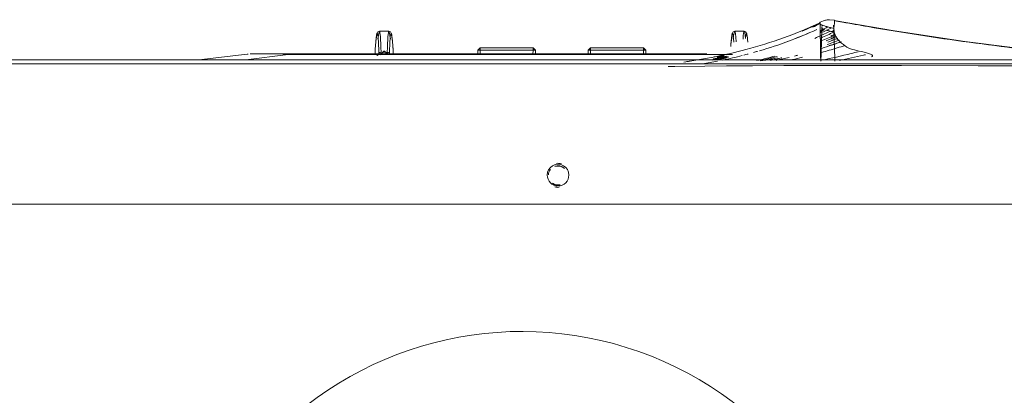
# Model space of a CAD drawing. Header units: millimetres. Extents: x -121 to 87583, y 4737 to 43333.
# Tile 9 of 61: x 41362 to 41567, y 36039 to 36117. Entities that reach past the tile are written whole.
import ezdxf

# ---------------------------------------------------------------- set-up
doc = ezdxf.new("R2010")
doc.units = ezdxf.units.MM
doc.linetypes.add('ADSK_Скрыто', pattern=[300, 150, -150])
for name, color, linetype, lineweight in [('A-DETL-____-HDLN', 90, 'ADSK_Скрыто', 9), ('G-XREF-____-OTLN', 8, 'Continuous', 9), ('M-EQPM-____-OTLN', 50, 'Continuous', 20)]:
    doc.layers.add(name, color=color, linetype=linetype, lineweight=lineweight)

# ---------------------------------------------------------------- blocks, each defined once
blk = doc.blocks.new('City Class FR - City Class F_iam-1558930-В_Этаж 01_Водопровод')
at = {"layer": 'A-DETL-____-HDLN'}
for p, q in [((47.19, -276.83), (47.21, -276.83)), ((47.3, -276.82), (47.3, -276.75)), ((-72.43, -282.56), (-72.44, -282.52)), ((-72.43, -282.62), (-72.43, -282.59)), ((-72.43, -282.68), (-72.43, -282.65)), ((-72, -283.56), (-72, -283.59))]:
    blk.add_line(p, q, dxfattribs=at)
at = {"layer": 'A-DETL-____-HDLN', "flags": 128}
for points in [[(18.72, -277.46), (18.72, -277.46), (18.73, -277.46), (18.73, -277.46), (18.73, -277.46), (18.74, -277.46), (18.74, -277.46)], [(18.78, -277.46), (18.77, -277.46), (18.77, -277.46), (18.76, -277.46), (18.76, -277.46), (18.76, -277.46), (18.76, -277.46)], [(17.27, -281.16), (17.24, -281.07), (17.22, -280.97), (17.19, -280.86)], [(20.25, -281.15), (20.28, -281.06), (20.3, -280.96), (20.32, -280.85)], [(-56.73, -281.32), (-56.76, -281.23), (-56.78, -281.13), (-56.81, -281.02)], [(-53.75, -281.31), (-53.72, -281.22), (-53.7, -281.12), (-53.68, -281.01)], [(-73.47, -284.19), (-73.55, -284.2), (-73.63, -284.21), (-73.71, -284.22), (-73.78, -284.22), (-73.86, -284.23)]]:
    blk.add_lwpolyline(points, dxfattribs=at)
at = {"layer": 'A-DETL-____-HDLN'}
for points in [[(47.18, -276.82), (47.15, -276.83), (47.12, -276.83), (47.08, -276.83)], [(47.24, -276.82), (47.24, -276.82), (47.23, -276.82), (47.21, -276.83)], [(38.72, -276.89), (38.73, -276.89), (38.73, -276.88), (38.74, -276.87)], [(-72.86, -282.2), (-72.89, -282.19), (-72.92, -282.18), (-72.96, -282.17)], [(-72.58, -282.34), (-72.6, -282.32), (-72.63, -282.3), (-72.67, -282.29)], [(-72.52, -282.38), (-72.54, -282.36), (-72.56, -282.35), (-72.58, -282.34)], [(-72.46, -282.45), (-72.47, -282.44), (-72.47, -282.43), (-72.48, -282.42)], [(-72.42, -282.78), (-72.43, -282.78), (-72.43, -282.74), (-72.43, -282.69)], [(-72.42, -282.74), (-72.42, -282.77), (-72.42, -282.78), (-72.42, -282.78)], [(-75, -284.12), (-75, -284.12), (-75, -284.09), (-75, -284.04)], [(-74.84, -283.08), (-74.83, -283.12), (-74.83, -283.13), (-74.83, -283.13)], [(-74.83, -283.13), (-74.83, -283.13), (-74.82, -283.1), (-74.82, -283.06)], [(-72.51, -283.06), (-72.47, -283.07), (-72.41, -283.1), (-72.36, -283.12), (-72.33, -283.13)], [(-72.21, -283.18), (-72.18, -283.2), (-72.16, -283.21), (-72.13, -283.23)], [(-72.13, -283.23), (-72.11, -283.24), (-72.08, -283.27), (-72.05, -283.3), (-72.04, -283.31)], [(-72, -283.59), (-72, -283.65), (-72.01, -283.69), (-72.01, -283.69)], [(-72.01, -283.69), (-72.01, -283.7), (-72.01, -283.69), (-72.01, -283.66)]]:
    blk.add_open_spline(points, degree=3, dxfattribs=at)
at = {"layer": 'G-XREF-____-OTLN'}
for p, q in [((157.57, -245.35), (-192.63, -246.11)), ((-8, -274.91), (168.53, -274.53)), ((-203.47, -275.34), (-8, -274.91)), ((-203.46, -276.13), (-8, -275.71)), ((-203.46, -276.13), (-8, -275.71)), ((-8, -275.71), (168.54, -275.33)), ((-8, -275.71), (168.54, -275.33)), ((38.75, -276.78), (47.56, -275.59)), ((47.19, -276.83), (47.21, -276.83)), ((57.34, -275.57), (47.29, -276.82)), ((47.3, -276.82), (57.33, -275.57)), ((47.3, -276.82), (47.3, -276.75)), ((38.72, -276.89), (-48.43, -277.11)), ((-39.23, -277.04), (2.71, -276.95)), ((-35.75, -276.93), (-35.75, -277.82)), ((-35.29, -278.21), (-35.75, -277.76)), ((-35.75, -277.82), (-35.25, -277.82)), ((-35.75, -277.82), (-35.25, -278.32)), ((-35.25, -277.82), (-35.25, -276.93)), ((-24.25, -277.79), (-35.25, -277.82)), ((-35.25, -278.32), (-35.25, -277.82)), ((-35.25, -278.32), (-24.25, -278.29)), ((-24.25, -276.91), (-24.25, -277.79)), ((-24.25, -277.79), (-23.75, -277.79)), ((-24.25, -278.29), (-23.75, -277.79)), ((-24.25, -277.79), (-24.25, -278.29)), ((-23.75, -277.73), (-24.2, -278.19)), ((-23.75, -277.79), (-23.75, -276.91)), ((-12.75, -276.89), (-12.75, -277.77)), ((-12.29, -278.16), (-12.75, -277.71)), ((-12.75, -277.77), (-12.25, -277.77)), ((-12.75, -277.77), (-12.25, -278.27)), ((-12.25, -277.77), (-12.25, -276.89)), ((-1.25, -277.74), (-12.25, -277.77)), ((-12.25, -278.27), (-12.25, -277.77)), ((-1.25, -278.24), (-12.25, -278.27)), ((-1.25, -276.86), (-1.25, -277.74)), ((-1.25, -277.74), (-0.75, -277.74)), ((-1.25, -278.24), (-0.75, -277.74)), ((-1.25, -277.74), (-1.25, -278.24)), ((-0.75, -277.68), (-1.2, -278.14)), ((-0.75, -277.74), (-0.75, -276.86)), ((38.72, -276.89), (39.09, -276.89)), ((-72.43, -282.56), (-72.44, -282.52)), ((-72.43, -282.62), (-72.43, -282.59)), ((-72.43, -282.68), (-72.43, -282.65)), ((-72, -283.56), (-72, -283.59))]:
    blk.add_line(p, q, dxfattribs=at)
at = {"layer": 'G-XREF-____-OTLN', "flags": 128}
for points in [[(-147.61, -274.58), (-146.91, -274.59), (-142.2, -274.65), (-134.02, -274.7), (-122.97, -274.72), (-116.49, -274.72), (-104.94, -274.72), (-89.02, -274.71), (-75.18, -274.69)], [(-72.19, -274.69), (-72.81, -274.69), (-73.4, -274.69), (-74.44, -274.69), (-75.18, -274.7)], [(-72.19, -274.69), (-64.49, -274.65), (-57.96, -274.62), (-52.55, -274.58), (-48.02, -274.54), (-41.82, -274.44), (-40.4, -274.39)], [(-143.85, -275.72), (-143.21, -275.74), (-133.08, -276.42), (-126.96, -276.95), (-119.75, -277.66), (-111.53, -278.58), (-102.2, -279.77), (-87.51, -281.94), (-74.99, -284.07)], [(-53.78, -276.97), (-9.63, -276.88), (38.75, -276.78)], [(18.09, -276.83), (18.65, -277.46), (18.7, -277.46), (18.72, -277.46), (18.72, -277.46), (18.73, -277.46), (18.73, -277.46), (18.73, -277.46), (18.74, -277.46), (18.74, -277.46)], [(19.5, -276.71), (18.84, -277.46), (18.8, -277.46), (18.78, -277.46), (18.77, -277.46), (18.77, -277.46), (18.76, -277.46), (18.76, -277.46), (18.76, -277.46), (18.76, -277.46)], [(-54.25, -281.78), (-53.96, -281.65), (-53.84, -281.51), (-53.79, -281.41), (-53.75, -281.31), (-53.72, -281.22), (-53.7, -281.12), (-53.68, -281.01), (-53.66, -280.9), (-53.63, -280.77), (-53.61, -280.63), (-53.59, -280.47), (-53.57, -280.31), (-53.56, -280.13), (-53.54, -279.95), (-53.52, -279.75), (-53.5, -279.53), (-53.48, -279.31), (-53.46, -279.08), (-53.44, -278.84), (-53.43, -278.58)], [(-48.43, -277.11), (-9.66, -277.01), (38.72, -276.89)], [(-39.43, -277.04), (-39.37, -277.04), (-39.23, -277.04)], [(2.71, -276.95), (2.85, -276.95), (2.91, -276.94)], [(17.77, -281.62), (17.47, -281.49), (17.36, -281.36), (17.3, -281.25), (17.27, -281.16), (17.24, -281.07), (17.22, -280.97), (17.19, -280.86), (17.17, -280.74), (17.15, -280.61), (17.13, -280.47), (17.11, -280.32), (17.09, -280.16), (17.07, -279.98), (17.05, -279.79), (17.03, -279.59), (17.01, -279.38), (16.99, -279.16), (16.97, -278.93), (16.95, -278.68), (16.93, -278.43), (16.92, -278.17), (16.9, -277.9), (16.88, -277.62), (16.87, -277.33), (16.85, -277.03), (16.85, -276.96)], [(19.75, -281.62), (20.04, -281.49), (20.16, -281.35), (20.21, -281.25), (20.25, -281.15), (20.28, -281.06), (20.3, -280.96), (20.32, -280.85), (20.34, -280.74), (20.37, -280.61), (20.39, -280.47), (20.41, -280.31), (20.43, -280.15), (20.44, -279.97), (20.46, -279.78), (20.48, -279.58), (20.5, -279.37), (20.52, -279.15), (20.54, -278.92), (20.56, -278.68), (20.57, -278.42), (20.59, -278.16), (20.61, -277.89), (20.62, -277.61), (20.64, -277.32), (20.65, -277.02), (20.66, -276.96)], [(-56.23, -281.78), (-56.53, -281.65), (-56.64, -281.52), (-56.7, -281.41), (-56.73, -281.32), (-56.76, -281.23), (-56.78, -281.13), (-56.81, -281.02), (-56.83, -280.9), (-56.85, -280.77), (-56.87, -280.63), (-56.89, -280.48), (-56.91, -280.32), (-56.93, -280.14), (-56.95, -279.95), (-56.97, -279.75), (-56.99, -279.54)], [(-56.23, -281.78), (-55.86, -281.81), (-55.48, -281.83), (-55.1, -281.83), (-54.72, -281.82), (-54.35, -281.79), (-54.25, -281.78)], [(17.77, -281.62), (18.14, -281.65), (18.52, -281.67), (18.9, -281.67), (19.28, -281.65), (19.65, -281.63), (19.75, -281.62)], [(-72.01, -283.7), (-72.76, -284.01), (-73.12, -284.12), (-73.3, -284.16), (-73.47, -284.19), (-73.55, -284.2), (-73.63, -284.21), (-73.71, -284.22), (-73.78, -284.22), (-73.86, -284.23), (-74.01, -284.23), (-75.01, -284.13)]]:
    blk.add_lwpolyline(points, dxfattribs=at)
at = {"layer": 'G-XREF-____-OTLN'}
for centre, major_axis, ratio, start_param, end_param in [((-17.52, -251.77), (-2.25, 0.1), 0.999987, 3.189473, 6.331065), ((-17.51, -251.66), (-2, 0.09), 0.999987, 4.177243, 4.99979), ((-17.51, -251.71), (-2, 0.09), 0.999987, 4.142626, 4.998631), ((-17.52, -251.72), (-2.5, 0.11), 0.999987, 4.477005, 4.843332), ((-17.52, -251.77), (-2.25, 0.1), 0.999987, 0.04788, 3.189473), ((-17.51, -251.71), (-2, 0.09), 0.999987, 2.52273, 3.141593), ((-17.51, -251.66), (-2, 0.09), 0.999987, 0.864511, 1.970028), ((-17.51, -251.71), (-2, 0.09), 0.999987, 0.899128, 1.95187), ((-17.52, -251.72), (-2.5, 0.11), 0.999987, 1.335847, 1.737534), ((17.35, -276.94), (0.499, 0.026), 0.526838, 3.080388, 3.141593), ((17.14, -272.26), (-0.18, 8.87), 0.051989, 2.126511, 4.14449), ((18.13, -277.01), (-0.5, 0.007), 0.537135, 0.061675, 1.509599), ((17.58, -272.25), (-0.19, 9.37), 0.051989, 3.135501, 4.14449), ((19.37, -277.01), (0.5, 0.009), 0.537128, 4.772998, 6.220923), ((19.89, -272.24), (0.15, 9.37), 0.052485, 2.138704, 3.147693), ((20.33, -272.25), (0.14, 8.88), 0.052485, 2.138704, 4.156683), ((20.16, -276.93), (-0.499, 0.024), 0.526816, 3.141593, 3.20338), ((-56.86, -272.42), (-0.18, 8.87), 0.051989, 2.688037, 3.615339), ((-56.42, -272.41), (-0.19, 9.37), 0.051989, 2.576385, 3.135162), ((-56.42, -272.41), (-0.19, 9.37), 0.051989, 3.135501, 3.734914), ((-54.11, -272.4), (0.15, 9.37), 0.052485, 2.450078, 3.147693), ((-54.11, -272.4), (0.15, 9.37), 0.052485, 3.148085, 3.729955), ((-53.67, -272.41), (0.14, 8.88), 0.052485, 2.499231, 3.818154), ((17.58, -272.25), (-0.19, 9.37), 0.051989, 2.548225, 3.135162), ((19.89, -272.24), (0.15, 9.37), 0.052485, 3.148085, 3.729955)]:
    blk.add_ellipse(centre, major_axis=major_axis, ratio=ratio, start_param=start_param, end_param=end_param, dxfattribs=at)
for points, knots in [([(-82.76, -276.52), (-82.84, -276.57), (-82.96, -276.67), (-82.96, -276.86), (-82.58, -277.1), (-81.72, -277.36), (-80.31, -277.68), (-78.96, -277.98), (-78, -278.32), (-77.5, -278.6), (-77.09, -278.9), (-76.53, -279.3), (-75.95, -279.85), (-75.41, -280.57), (-75.03, -281.3), (-74.89, -281.98), (-74.92, -282.8), (-75.07, -283.64), (-75, -284.21), (-75, -284.11), (-75, -284.04)], [0.2, 0.2, 0.2, 0.2, 0.2125, 0.225, 0.25, 0.275, 0.3, 0.35, 0.375, 0.4, 0.425, 0.45, 0.5, 0.55, 0.6, 0.65, 0.7, 0.8, 0.9, 1, 1, 1, 1]), ([(-76.1, -275.78), (-77.8, -276.12), (-79.6, -276.51), (-81.38, -276.93), (-81.53, -276.97)], [-0.20717011, -0.20717011, -0.20717011, -0.20717011, -0.125, -0.1172475, -0.1172475, -0.1172475, -0.1172475]), ([(-79.99, -277.58), (-79.5, -277.45), (-77.03, -276.82), (-74.48, -276.23), (-72.38, -275.8)], [-0.8999686, -0.8999686, -0.8999686, -0.8999686, -0.875, -0.7741154, -0.7741154, -0.7741154, -0.7741154]), ([(-75.13, -275.59), (-75.12, -275.89), (-75.09, -276.66), (-75.04, -278.1), (-74.98, -279.73), (-74.92, -281.26), (-74.87, -282.52), (-74.84, -283.08), (-74.83, -283.13), (-74.83, -283.13)], [-0.7577692, -0.7577692, -0.7577692, -0.7577692, -0.6666667, -0.5555556, -0.4444444, -0.3333333, -0.2222222, -0.1111111, -0.066232, -0.066232, -0.066232, -0.066232]), ([(-72.21, -275.58), (-72.22, -275.86), (-72.24, -276.59), (-72.28, -277.96), (-72.32, -279.53), (-72.36, -281.01), (-72.4, -282.22), (-72.42, -282.73), (-72.42, -282.78), (-72.42, -282.78)], [0.2459088, 0.2459088, 0.2459088, 0.2459088, 0.3333333, 0.4444444, 0.5555556, 0.6666667, 0.7777778, 0.8888889, 0.928379, 0.928379, 0.928379, 0.928379]), ([(-72, -283.59), (-67.05, -281.26), (-57.73, -277.9), (-48.05, -275.99), (-43.7, -275.36)], [0, 0, 0, 0, 0.25, 0.4509828, 0.4509828, 0.4509828, 0.4509828]), ([(-65.58, -276.37), (-65.15, -276.27), (-64.27, -276.06), (-63.37, -275.85), (-62.9, -275.75)], [-0.77045805, -0.77045805, -0.77045805, -0.77045805, -0.75, -0.72825746, -0.72825746, -0.72825746, -0.72825746]), ([(-64.11, -276.3), (-63.86, -276.24), (-63.08, -276.05), (-62.28, -275.86), (-61.74, -275.74)], [-0.76186594, -0.76186594, -0.76186594, -0.76186594, -0.75, -0.72470694, -0.72470694, -0.72470694, -0.72470694]), ([(-59.55, -275.61), (-60.35, -275.75), (-61.56, -275.96), (-62.74, -276.19), (-63.15, -276.27)], [0.65159608, 0.65159608, 0.65159608, 0.65159608, 0.6875, 0.70622811, 0.70622811, 0.70622811, 0.70622811]), ([(-63.1, -276.55), (-62.62, -276.42), (-61.48, -276.13), (-60.32, -275.86), (-59.63, -275.7)], [-0.7725632, -0.7725632, -0.7725632, -0.7725632, -0.75, -0.71816078, -0.71816078, -0.71816078, -0.71816078]), ([(-62.65, -276.64), (-62.08, -276.49), (-60.82, -276.16), (-59.53, -275.85), (-58.83, -275.69)], [-0.77724897, -0.77724897, -0.77724897, -0.77724897, -0.75, -0.71728446, -0.71728446, -0.71728446, -0.71728446]), ([(-49.56, -275.74), (-50.28, -275.87), (-51.41, -276.09), (-52.55, -276.33), (-52.97, -276.42)], [0.63333895, 0.63333895, 0.63333895, 0.63333895, 0.66666667, 0.68668034, 0.68668034, 0.68668034, 0.68668034]), ([(-49.73, -275.9), (-50.32, -276.01), (-51.36, -276.22), (-52.41, -276.44), (-52.87, -276.54)], [0.63917647, 0.63917647, 0.63917647, 0.63917647, 0.66666667, 0.68828435, 0.68828435, 0.68828435, 0.68828435]), ([(-50.53, -275.84), (-50.98, -275.93), (-51.68, -276.06), (-52.37, -276.2), (-52.61, -276.26)], [-0.35431054, -0.35431054, -0.35431054, -0.35431054, -0.33333333, -0.32179929, -0.32179929, -0.32179929, -0.32179929]), ([(-49.75, -276.02), (-50.3, -276.12), (-51.23, -276.31), (-52.15, -276.5), (-52.53, -276.59)], [0.64100277, 0.64100277, 0.64100277, 0.64100277, 0.66666667, 0.68457718, 0.68457718, 0.68457718, 0.68457718]), ([(-50.69, -276.3), (-50.91, -276.35), (-51.39, -276.44), (-51.87, -276.55), (-52.13, -276.6)], [0.65642177, 0.65642177, 0.65642177, 0.65642177, 0.66666667, 0.67892034, 0.67892034, 0.67892034, 0.67892034]), ([(-50.64, -276.38), (-50.87, -276.43), (-51.36, -276.53), (-51.85, -276.64), (-52.1, -276.69)], [0.65582065, 0.65582065, 0.65582065, 0.65582065, 0.66666667, 0.67885603, 0.67885603, 0.67885603, 0.67885603]), ([(-50.59, -276.46), (-50.83, -276.51), (-51.34, -276.62), (-51.84, -276.73), (-52.1, -276.78)], [0.6552338, 0.6552338, 0.6552338, 0.6552338, 0.66666667, 0.67899935, 0.67899935, 0.67899935, 0.67899935]), ([(-49.57, -276.35), (-50.15, -276.46), (-50.95, -276.63), (-51.75, -276.8), (-51.97, -276.85)], [0.63938648, 0.63938648, 0.63938648, 0.63938648, 0.66666667, 0.67711014, 0.67711014, 0.67711014, 0.67711014]), ([(44.82, -276.86), (44.44, -276.86), (43.79, -276.86), (42.84, -276.86), (42.08, -276.86), (41.29, -276.86), (40.61, -276.86), (40.05, -276.85), (39.63, -276.84), (39.27, -276.83), (38.98, -276.81), (38.83, -276.8), (38.75, -276.78)], [0.5, 0.5, 0.5, 0.5, 0.625, 0.6875, 0.75, 0.8125, 0.875, 0.90625, 0.9375, 0.96875, 0.984375, 1, 1, 1, 1]), ([(-75, -284.04), (-75.57, -283.94), (-77.9, -283.52), (-83.74, -282.5), (-92.53, -281.09), (-103.11, -279.57), (-113.72, -278.24), (-121.45, -277.4), (-125.64, -276.98), (-126.29, -276.92)], [-113.969137, -113.969137, -113.969137, -113.969137, -112.219955, -106.876147, -96.188533, -85.500918, -74.813303, -64.125688, -62.174224, -62.174224, -62.174224, -62.174224]), ([(-77.28, -278.89), (-76.18, -278.54), (-74.55, -278.04), (-72.89, -277.57), (-72.36, -277.43)], [-0.93240576, -0.93240576, -0.93240576, -0.93240576, -0.875, -0.84881429, -0.84881429, -0.84881429, -0.84881429]), ([(18.07, -276.88), (18.1, -276.94), (18.16, -277.03), (18.29, -277.14), (18.48, -277.25), (18.63, -277.27), (18.75, -277.28)], [0.1875, 0.1875, 0.1875, 0.1875, 0.375, 0.53125, 0.6875, 1, 1, 1, 1]), ([(18.75, -277.28), (18.82, -277.27), (18.94, -277.26), (19.11, -277.2), (19.26, -277.1), (19.33, -277.02), (19.36, -276.98)], [0, 0, 0, 0, 0.1875, 0.375, 0.53125, 0.6875, 0.6875, 0.6875, 0.6875]), ([(-74.82, -283.06), (-74.82, -283.01), (-74.81, -282.95), (-74.83, -282.85), (-74.88, -282.8), (-74.92, -282.77)], [-1, -1, -1, -1, -0.8, -0.7, -0.6, -0.6, -0.6, -0.6]), ([(-72.01, -283.69), (-72.01, -283.7), (-72.02, -283.65), (-72.02, -283.36), (-72.03, -283.06)], [0.0718029, 0.0718029, 0.0718029, 0.0718029, 0.1111111, 0.2222222, 0.2222222, 0.2222222, 0.2222222])]:
    blk.add_open_spline(points, degree=3, knots=knots, dxfattribs=at)
for points in [[(-72.08, -280.49), (-72.09, -279.99), (-72.11, -278.95), (-72.14, -277.48), (-72.16, -276.28), (-72.17, -275.83), (-72.18, -275.74)], [(-68.35, -276.4), (-67.66, -276.23), (-66.97, -276.08), (-66.27, -275.92)], [(-67.39, -276.83), (-67.17, -276.78), (-66.96, -276.72), (-66.74, -276.66)], [(-62.48, -276.16), (-61.85, -276.01), (-61.22, -275.86), (-60.57, -275.71)], [(-57.06, -277.06), (-56.75, -276.98), (-56.44, -276.89), (-56.13, -276.81)], [(-55.82, -276.73), (-54.48, -276.39), (-53.13, -276.07), (-51.78, -275.78)], [(-50.68, -275.55), (-49.66, -275.35), (-48.64, -275.15), (-47.61, -274.97)], [(-44.26, -275.44), (-44.5, -275.48), (-44.74, -275.52), (-44.98, -275.55)], [(19.87, -277.02), (19.86, -276.97), (19.88, -276.88), (19.97, -276.74), (20.11, -276.63), (20.22, -276.58), (20.28, -276.57)], [(47.18, -276.82), (47.15, -276.83), (47.12, -276.83), (47.08, -276.83)], [(47.24, -276.82), (47.24, -276.82), (47.23, -276.82), (47.21, -276.83)], [(-76.48, -279.64), (-75.12, -279.16), (-73.74, -278.7), (-72.34, -278.26)], [(-73.96, -278.87), (-74.67, -279.07), (-75.37, -279.28), (-76.07, -279.49)], [(-71.38, -282.2), (-67.46, -280.41), (-63.49, -278.94), (-59.45, -277.74)], [(-59.02, -277.61), (-58.75, -277.53), (-58.47, -277.45), (-58.2, -277.38)], [(17.6, -276.88), (17.62, -276.93), (17.63, -276.98), (17.63, -277.02)], [(18.09, -277.28), (18.1, -277.18), (18.08, -277.08), (18.04, -276.99)], [(19.45, -276.98), (19.42, -277.08), (19.4, -277.18), (19.4, -277.28)], [(38.72, -276.89), (38.73, -276.89), (38.73, -276.88), (38.74, -276.87)], [(42.5, -276.88), (41.42, -276.88), (40.16, -276.89), (38.72, -276.89)], [(46.62, -276.84), (46.41, -276.84), (45.9, -276.85), (45.21, -276.85), (44.82, -276.86)], [(-76.1, -280.01), (-75.24, -279.68), (-74.36, -279.37), (-73.48, -279.06)], [(-74.47, -279.96), (-74.9, -280.1), (-75.32, -280.24), (-75.75, -280.39)], [(-75.74, -280.36), (-75.05, -280.09), (-74.36, -279.82), (-73.66, -279.57)], [(-75.4, -280.69), (-74.69, -280.4), (-73.99, -280.11), (-73.27, -279.84)], [(-74.37, -280.39), (-74.7, -280.51), (-75.03, -280.63), (-75.36, -280.75)], [(-74.3, -280.84), (-74.58, -280.94), (-74.85, -281.05), (-75.13, -281.16)], [(-75.09, -280.99), (-74.15, -280.58), (-73.19, -280.18), (-72.23, -279.8)], [(-74.91, -281.66), (-74.01, -281.23), (-73.1, -280.81), (-72.18, -280.42)], [(-74.13, -281.85), (-73.07, -281.32), (-71.99, -280.83), (-70.91, -280.35)], [(-72.06, -281.92), (-72.06, -281.48), (-72.07, -280.99), (-72.08, -280.49)], [(-69.56, -281.4), (-67.6, -280.56), (-65.61, -279.79), (-63.6, -279.08)], [(-74.32, -281.72), (-74.56, -281.83), (-74.79, -281.93), (-75.03, -282.04)], [(-74.94, -282.41), (-74.76, -282.45), (-74.59, -282.5), (-74.44, -282.54)], [(-74.13, -281.85), (-74.24, -281.83), (-74.47, -281.77), (-74.76, -281.7), (-74.91, -281.66)], [(-72.15, -281.49), (-72.92, -281.82), (-73.68, -282.17), (-74.44, -282.54)], [(-74.44, -282.54), (-74.29, -282.58), (-74.01, -282.65), (-73.78, -282.71), (-73.67, -282.74)], [(-73.38, -282.05), (-73.57, -281.99), (-73.8, -281.94), (-74.13, -281.85)], [(-72.11, -281.99), (-72.63, -282.23), (-73.15, -282.48), (-73.67, -282.74)], [(-73.67, -282.74), (-73.34, -282.82), (-72.88, -282.94), (-72.61, -283.03), (-72.51, -283.06)], [(-72.96, -282.17), (-72.67, -282.02), (-72.38, -281.88), (-72.09, -281.74)], [(-72.86, -282.2), (-72.89, -282.19), (-72.92, -282.18), (-72.96, -282.17)], [(-72.79, -282.23), (-72.55, -282.12), (-72.32, -282), (-72.08, -281.88)], [(-72.58, -282.34), (-72.6, -282.32), (-72.66, -282.29), (-72.74, -282.25), (-72.79, -282.23)], [(-72.52, -282.38), (-72.54, -282.36), (-72.56, -282.35), (-72.58, -282.34)], [(-72.46, -282.45), (-72.47, -282.44), (-72.47, -282.43), (-72.48, -282.42)], [(-72.42, -282.78), (-72.43, -282.78), (-72.43, -282.74), (-72.43, -282.69)], [(-72.03, -283.06), (-72.04, -282.75), (-72.05, -282.36), (-72.06, -281.92)], [(-70.45, -282.65), (-70.97, -282.89), (-71.49, -283.13), (-72.01, -283.39)], [(-68.31, -281.87), (-69.55, -282.39), (-70.78, -282.94), (-72, -283.52)], [(-68.55, -282.05), (-69.71, -282.54), (-70.86, -283.05), (-72, -283.59)], [(-70.45, -282.73), (-70.97, -282.96), (-71.48, -283.21), (-72, -283.46)], [(-74.83, -283.13), (-74.83, -283.13), (-74.82, -283.1), (-74.82, -283.06)], [(-72.51, -283.06), (-72.47, -283.07), (-72.41, -283.1), (-72.36, -283.12), (-72.33, -283.13)], [(-72.33, -283.13), (-72.29, -283.15), (-72.21, -283.18), (-72.16, -283.21), (-72.13, -283.23)], [(-72.13, -283.23), (-72.11, -283.24), (-72.08, -283.27), (-72.05, -283.3), (-72.04, -283.31)], [(-72, -283.59), (-72, -283.65), (-72.01, -283.69), (-72.01, -283.69)]]:
    blk.add_open_spline(points, degree=3, dxfattribs=at)
blk = doc.blocks.new('City Class FR - City Class 25 FR-1559149-В_Этаж 01_Водопровод')
blk.add_blockref('City Class FR - City Class F_iam-1558930-В_Этаж 01_Водопровод', (0, 0))
blk = doc.blocks.new('daa-oborudovanie-komplektkoaksialnogodymoxoda-sudliniteliami-1 - 60_100-1656877-В_Этаж 01_Водопровод')
at = {"layer": 'M-EQPM-____-OTLN', "color": 94}
blk.add_arc((0, 0), 73, 180, 316.632, dxfattribs=at)

msp = doc.modelspace()

# ---------------------------------------------------------------- block references
at = {"layer": 'A-DETL-____-HDLN', "rotation": 179.8755786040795}
msp.add_blockref('City Class FR - City Class 25 FR-1559149-В_Этаж 01_Водопровод', (41456.34, 35832.66), dxfattribs=at)
at = {"layer": 'A-DETL-____-HDLN', "color": 92, "rotation": 180}
msp.add_blockref('daa-oborudovanie-komplektkoaksialnogodymoxoda-sudliniteliami-1 - 60_100-1656877-В_Этаж 01_Водопровод', (41466.9, 35978.84), dxfattribs=at)

doc.saveas('drawing.dxf')
